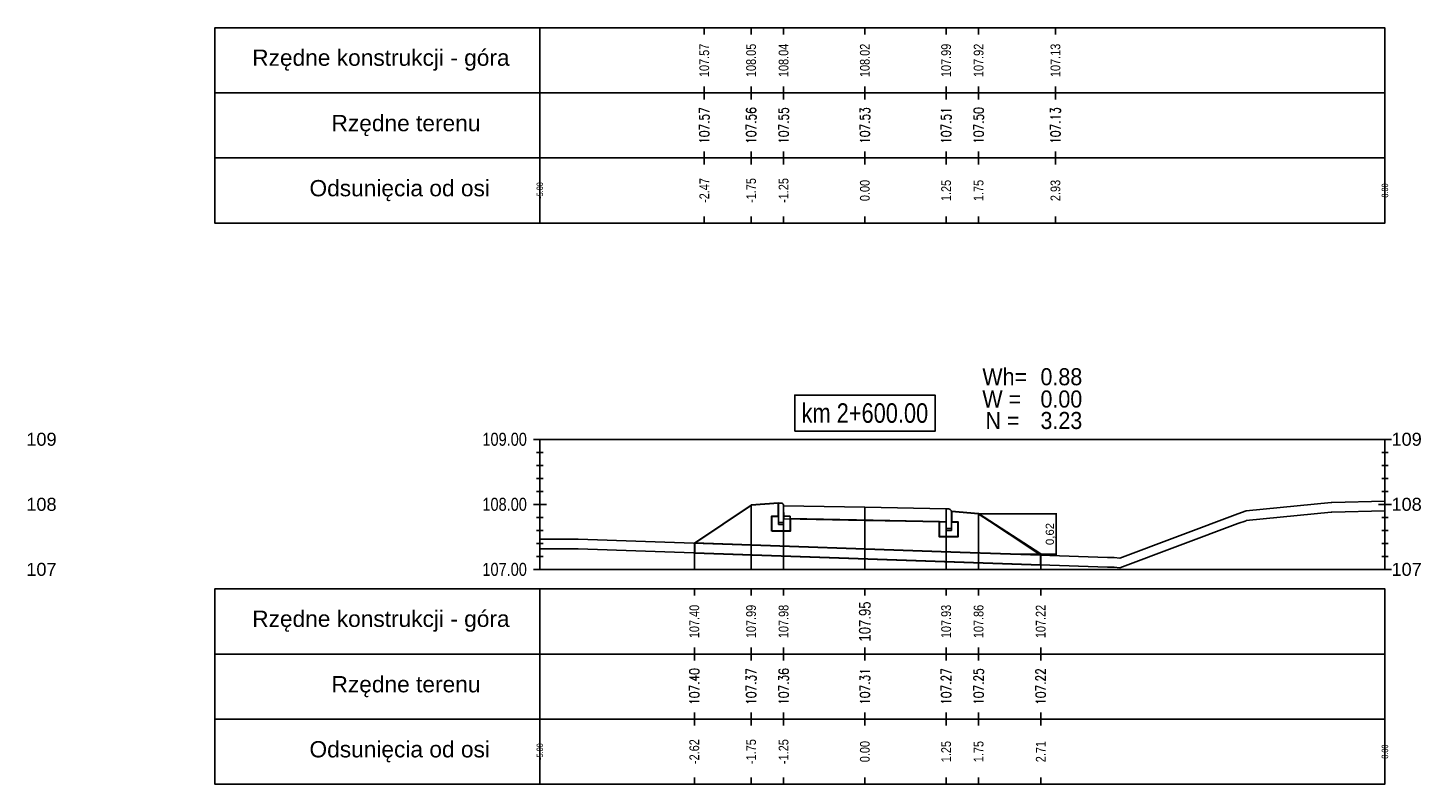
# Model space of a CAD drawing. Extents: x 7537626 to 7538805, y 5722894 to 5725486.
# Tile 32 of 105: x 7538237 to 7538258, y 5725387 to 5725398. Entities that reach past the tile are written whole.
import ezdxf

# ---------------------------------------------------------------- set-up
doc = ezdxf.new("R2010")
doc.units = 0
doc.header["$PDMODE"] = 35
doc.header["$PDSIZE"] = 0.3
for name, color, linetype in [('C-DROGI-PROFILE', 7, 'Continuous'), ('C-DROGI-PROFILE-ETYKIETY', 7, 'Continuous'), ('C-DROGI-PRZEKROJE-ETYKIETY', 7, 'Continuous'), ('C-POPRZECZKA-przekrój', 2, 'Continuous'), ('C-POPRZECZKA-widok', 1, 'Continuous')]:
    doc.layers.add(name, color=color, linetype=linetype)
for name, color, linetype, true_color in [('C-humus', 7, 'Continuous', 0x003df5), ('C-Teren', 7, 'Continuous', 0x008521), ('poprzeczki', 7, 'Continuous', 0x0000d6)]:
    doc.layers.add(name, color=color, linetype=linetype, true_color=true_color)
doc.layers.add('D-1.pow. hum.', color=7, linetype='Continuous', lineweight=30, plot=False)
doc.layers.add('D-3.nasyp', color=4, linetype='Continuous', lineweight=30, plot=False)
doc.layers.add('D-roboty-ziemne-opis', color=2, linetype='Continuous', lineweight=30)
doc.styles.add('2mm08', font='arial.ttf', dxfattribs={"width": 0.8})
doc.styles.add('opis_50', font='arial.ttf', dxfattribs={"height": 0.125})
doc.styles.get("Standard").update_dxf_attribs({"font": 'arial.ttf'})
doc.dimstyles.new('OPIS_50', dxfattribs={"dimscale": 0.5, "dimtxt": 0.125, "dimasz": 0.25, "dimexe": 0.1, "dimexo": 0.15, "dimgap": 0.1, "dimtad": 1, "dimzin": 0, "dimtxsty": 'opis_50', "dimblk": 'ARCHTICK', "dimcen": 0.15, "dimdle": 0.1, "dimaunit": 2, "dimadec": 4, "dimazin": 0, "dimtfac": 1, "dimtmove": 0, "dimatfit": 3, "dimfxl": 1, "dimarcsym": 0})

# ---------------------------------------------------------------- blocks, each defined once
blk = doc.blocks.new('_ArchTick')
at = {"color": 0, "linetype": 'ByBlock', "const_width": 0.15}
blk.add_lwpolyline([(-0.5, -0.5), (0.5, 0.5)], dxfattribs=at)
blk = doc.blocks.new('*D126')
at = {"layer": 'Defpoints', "color": 0, "transparency": 16777216}
for p in [(7538251.328, 5725390.945), (7538251.858, 5725390.323), (7538252.519, 5725390.323)]:
    blk.add_point(p, dxfattribs=at)
at = {"layer": 'poprzeczki', "color": 0, "lineweight": -2, "transparency": 16777216}
for p, q in [((7538251.343, 5725390.945), (7538252.529, 5725390.945)), ((7538252.519, 5725390.955), (7538252.519, 5725390.313)), ((7538251.873, 5725390.323), (7538252.529, 5725390.323))]:
    blk.add_line(p, q, dxfattribs=at)
at = {"layer": 'poprzeczki', "color": 0, "lineweight": -2, "transparency": 16777216, "xscale": 0.025, "yscale": 0.025, "zscale": 0.025}
for p, rotation in [((7538252.519, 5725390.945), 90), ((7538252.519, 5725390.323), 270)]:
    blk.add_blockref('_ArchTick', p, dxfattribs=dict(at, rotation=rotation))
at = {"layer": 'poprzeczki', "color": 0, "transparency": 16777216, "insert": (7538252.434, 5725390.634), "char_height": 0.125, "attachment_point": 5, "rotation": 90, "style": 'opis_50'}
blk.add_mtext('0,62', dxfattribs=at)

msp = doc.modelspace()

# ---------------------------------------------------------------- linework, layer by layer
at = {"layer": 'C-DROGI-PROFILE', "color": 7, "linetype": 'Continuous', "lineweight": -3}
for p, q in [((7538247.108, 5725398.414), (7538247.108, 5725398.314)), ((7538247.828, 5725398.414), (7538247.828, 5725398.314)), ((7538248.328, 5725398.414), (7538248.328, 5725398.314)), ((7538249.578, 5725398.414), (7538249.578, 5725398.314)), ((7538250.828, 5725398.414), (7538250.828, 5725398.314)), ((7538251.328, 5725398.414), (7538251.328, 5725398.314)), ((7538252.51, 5725398.414), (7538252.51, 5725398.314)), ((7538247.108, 5725397.414), (7538247.108, 5725397.514)), ((7538247.108, 5725397.414), (7538247.108, 5725397.314)), ((7538247.828, 5725397.414), (7538247.828, 5725397.514)), ((7538247.828, 5725397.414), (7538247.828, 5725397.314)), ((7538248.328, 5725397.414), (7538248.328, 5725397.514)), ((7538248.328, 5725397.414), (7538248.328, 5725397.314)), ((7538249.578, 5725397.414), (7538249.578, 5725397.514)), ((7538249.578, 5725397.414), (7538249.578, 5725397.314)), ((7538250.828, 5725397.414), (7538250.828, 5725397.514)), ((7538250.828, 5725397.414), (7538250.828, 5725397.314)), ((7538251.328, 5725397.414), (7538251.328, 5725397.514)), ((7538251.328, 5725397.414), (7538251.328, 5725397.314)), ((7538252.51, 5725397.414), (7538252.51, 5725397.514)), ((7538252.51, 5725397.414), (7538252.51, 5725397.314)), ((7538247.108, 5725396.414), (7538247.108, 5725396.514)), ((7538247.828, 5725396.414), (7538247.828, 5725396.514)), ((7538248.328, 5725396.414), (7538248.328, 5725396.514)), ((7538249.578, 5725396.414), (7538249.578, 5725396.514)), ((7538250.828, 5725396.414), (7538250.828, 5725396.514)), ((7538251.328, 5725396.414), (7538251.328, 5725396.514)), ((7538252.51, 5725396.414), (7538252.51, 5725396.514)), ((7538247.108, 5725396.414), (7538247.108, 5725396.314)), ((7538247.828, 5725396.414), (7538247.828, 5725396.314)), ((7538248.328, 5725396.414), (7538248.328, 5725396.314)), ((7538249.578, 5725396.414), (7538249.578, 5725396.314)), ((7538250.828, 5725396.414), (7538250.828, 5725396.314)), ((7538251.328, 5725396.414), (7538251.328, 5725396.314)), ((7538252.51, 5725396.414), (7538252.51, 5725396.314)), ((7538247.108, 5725395.414), (7538247.108, 5725395.514)), ((7538247.828, 5725395.414), (7538247.828, 5725395.514)), ((7538248.328, 5725395.414), (7538248.328, 5725395.514)), ((7538249.578, 5725395.414), (7538249.578, 5725395.514)), ((7538250.828, 5725395.414), (7538250.828, 5725395.514)), ((7538251.328, 5725395.414), (7538251.328, 5725395.514)), ((7538252.51, 5725395.414), (7538252.51, 5725395.514)), ((7538246.955, 5725389.789), (7538246.955, 5725389.689)), ((7538247.828, 5725389.789), (7538247.828, 5725389.689)), ((7538248.328, 5725389.789), (7538248.328, 5725389.689)), ((7538249.578, 5725389.789), (7538249.578, 5725389.689)), ((7538250.828, 5725389.789), (7538250.828, 5725389.689)), ((7538251.328, 5725389.789), (7538251.328, 5725389.689)), ((7538252.283, 5725389.789), (7538252.283, 5725389.689)), ((7538246.955, 5725388.789), (7538246.955, 5725388.889)), ((7538247.828, 5725388.789), (7538247.828, 5725388.889)), ((7538248.328, 5725388.789), (7538248.328, 5725388.889)), ((7538249.578, 5725388.789), (7538249.578, 5725388.889)), ((7538250.828, 5725388.789), (7538250.828, 5725388.889)), ((7538251.328, 5725388.789), (7538251.328, 5725388.889)), ((7538252.283, 5725388.789), (7538252.283, 5725388.889)), ((7538246.955, 5725388.789), (7538246.955, 5725388.689)), ((7538247.828, 5725388.789), (7538247.828, 5725388.689)), ((7538248.328, 5725388.789), (7538248.328, 5725388.689)), ((7538249.578, 5725388.789), (7538249.578, 5725388.689)), ((7538250.828, 5725388.789), (7538250.828, 5725388.689)), ((7538251.328, 5725388.789), (7538251.328, 5725388.689)), ((7538252.283, 5725388.789), (7538252.283, 5725388.689)), ((7538246.955, 5725387.789), (7538246.955, 5725387.889)), ((7538246.955, 5725387.789), (7538246.955, 5725387.689)), ((7538247.828, 5725387.789), (7538247.828, 5725387.889)), ((7538247.828, 5725387.789), (7538247.828, 5725387.689)), ((7538248.328, 5725387.789), (7538248.328, 5725387.889)), ((7538248.328, 5725387.789), (7538248.328, 5725387.689)), ((7538249.578, 5725387.789), (7538249.578, 5725387.889)), ((7538249.578, 5725387.789), (7538249.578, 5725387.689)), ((7538250.828, 5725387.789), (7538250.828, 5725387.889)), ((7538250.828, 5725387.789), (7538250.828, 5725387.689)), ((7538251.328, 5725387.789), (7538251.328, 5725387.889)), ((7538251.328, 5725387.789), (7538251.328, 5725387.689)), ((7538252.283, 5725387.789), (7538252.283, 5725387.889)), ((7538252.283, 5725387.789), (7538252.283, 5725387.689)), ((7538246.955, 5725386.789), (7538246.955, 5725386.889)), ((7538247.828, 5725386.789), (7538247.828, 5725386.889)), ((7538248.328, 5725386.789), (7538248.328, 5725386.889)), ((7538249.578, 5725386.789), (7538249.578, 5725386.889)), ((7538250.828, 5725386.789), (7538250.828, 5725386.889)), ((7538251.328, 5725386.789), (7538251.328, 5725386.889)), ((7538252.283, 5725386.789), (7538252.283, 5725386.889))]:
    msp.add_line(p, q, dxfattribs=at)
at = {"layer": 'C-DROGI-PROFILE', "color": 1, "linetype": 'Continuous', "lineweight": -3}
for points in [[(7538244.578, 5725397.414), (7538244.578, 5725398.414), (7538239.578, 5725398.414), (7538239.578, 5725397.414)], [(7538244.578, 5725397.414), (7538257.578, 5725397.414), (7538257.578, 5725398.414), (7538244.578, 5725398.414)], [(7538244.578, 5725396.414), (7538244.578, 5725397.414), (7538239.578, 5725397.414), (7538239.578, 5725396.414)], [(7538244.578, 5725396.414), (7538257.578, 5725396.414), (7538257.578, 5725397.414), (7538244.578, 5725397.414)], [(7538244.578, 5725395.414), (7538244.578, 5725396.414), (7538239.578, 5725396.414), (7538239.578, 5725395.414)], [(7538244.578, 5725395.414), (7538257.578, 5725395.414), (7538257.578, 5725396.414), (7538244.578, 5725396.414)], [(7538244.578, 5725388.789), (7538244.578, 5725389.789), (7538239.578, 5725389.789), (7538239.578, 5725388.789)], [(7538244.578, 5725388.789), (7538257.578, 5725388.789), (7538257.578, 5725389.789), (7538244.578, 5725389.789)], [(7538244.578, 5725387.789), (7538244.578, 5725388.789), (7538239.578, 5725388.789), (7538239.578, 5725387.789)], [(7538244.578, 5725387.789), (7538257.578, 5725387.789), (7538257.578, 5725388.789), (7538244.578, 5725388.789)], [(7538244.578, 5725386.789), (7538244.578, 5725387.789), (7538239.578, 5725387.789), (7538239.578, 5725386.789)], [(7538244.578, 5725386.789), (7538257.578, 5725386.789), (7538257.578, 5725387.789), (7538244.578, 5725387.789)]]:
    msp.add_3dface(points, dxfattribs=at)
at = {"layer": 'C-DROGI-PRZEKROJE-ETYKIETY', "color": 1, "linetype": 'Continuous', "lineweight": -3}
for p, q in [((7538247.828, 5725391.075), (7538247.828, 5725390.089)), ((7538248.328, 5725391.069), (7538248.328, 5725390.089)), ((7538249.578, 5725391.044), (7538249.578, 5725390.089)), ((7538250.828, 5725391.019), (7538250.828, 5725390.089)), ((7538251.328, 5725390.945), (7538251.328, 5725390.089)), ((7538246.955, 5725390.494), (7538246.955, 5725390.089)), ((7538252.283, 5725390.308), (7538252.283, 5725390.089))]:
    msp.add_line(p, q, dxfattribs=at)
at = {"layer": 'C-humus'}
for p, q in [((7538255.442, 5725390.839), (7538256.752, 5725390.968)), ((7538256.752, 5725390.968), (7538256.76, 5725390.969)), ((7538256.76, 5725390.969), (7538257.578, 5725390.989)), ((7538253.501, 5725390.113), (7538255.317, 5725390.793)), ((7538255.317, 5725390.793), (7538255.441, 5725390.838)), ((7538255.441, 5725390.838), (7538255.442, 5725390.839)), ((7538244.578, 5725390.406), (7538245.169, 5725390.406)), ((7538245.169, 5725390.406), (7538253.31, 5725390.123)), ((7538253.31, 5725390.123), (7538253.412, 5725390.122)), ((7538253.412, 5725390.122), (7538253.501, 5725390.113))]:
    msp.add_line(p, q, dxfattribs=at)
at = {"layer": 'C-POPRZECZKA-przekrój', "color": 2, "linetype": 'Continuous', "lineweight": -3}
for p, q in [((7538246.955, 5725390.494), (7538247.828, 5725391.075)), ((7538247.828, 5725391.075), (7538248.248, 5725391.109)), ((7538248.288, 5725391.109), (7538248.248, 5725391.109)), ((7538248.248, 5725391.109), (7538248.248, 5725390.779)), ((7538248.293, 5725391.108), (7538248.288, 5725391.109)), ((7538248.302, 5725391.106), (7538248.293, 5725391.108)), ((7538248.31, 5725391.102), (7538248.302, 5725391.106)), ((7538248.316, 5725391.097), (7538248.31, 5725391.102)), ((7538248.32, 5725391.092), (7538248.316, 5725391.097)), ((7538248.325, 5725391.084), (7538248.32, 5725391.092)), ((7538248.327, 5725391.076), (7538248.325, 5725391.084)), ((7538248.328, 5725391.069), (7538248.327, 5725391.076)), ((7538248.328, 5725391.069), (7538249.578, 5725391.044)), ((7538248.328, 5725391.069), (7538248.329, 5725390.869)), ((7538248.328, 5725390.779), (7538248.328, 5725391.069)), ((7538248.328, 5725391.069), (7538248.328, 5725390.909)), ((7538249.578, 5725390.844), (7538249.578, 5725391.044)), ((7538249.578, 5725391.044), (7538250.828, 5725391.019)), ((7538250.828, 5725391.019), (7538250.827, 5725390.819)), ((7538250.868, 5725391.019), (7538250.828, 5725391.019)), ((7538250.828, 5725391.019), (7538250.828, 5725390.689)), ((7538250.873, 5725391.018), (7538250.868, 5725391.019)), ((7538250.882, 5725391.016), (7538250.873, 5725391.018)), ((7538250.89, 5725391.012), (7538250.882, 5725391.016)), ((7538250.896, 5725391.007), (7538250.89, 5725391.012)), ((7538250.9, 5725391.002), (7538250.896, 5725391.007)), ((7538250.905, 5725390.994), (7538250.9, 5725391.002)), ((7538250.907, 5725390.986), (7538250.905, 5725390.994)), ((7538250.908, 5725390.979), (7538250.907, 5725390.986)), ((7538250.908, 5725390.689), (7538250.908, 5725390.979)), ((7538250.908, 5725390.979), (7538250.908, 5725390.819)), ((7538250.908, 5725390.979), (7538251.328, 5725390.945)), ((7538251.328, 5725390.945), (7538252.283, 5725390.308)), ((7538248.148, 5725390.679), (7538248.148, 5725390.909)), ((7538248.148, 5725390.909), (7538248.248, 5725390.909)), ((7538248.248, 5725390.909), (7538248.248, 5725390.809)), ((7538248.248, 5725390.809), (7538248.328, 5725390.809)), ((7538248.248, 5725390.779), (7538248.328, 5725390.779)), ((7538248.328, 5725390.909), (7538248.428, 5725390.909)), ((7538248.329, 5725390.869), (7538249.578, 5725390.844)), ((7538248.428, 5725390.909), (7538248.428, 5725390.679)), ((7538249.578, 5725390.844), (7538250.827, 5725390.819)), ((7538250.728, 5725390.589), (7538250.728, 5725390.819)), ((7538250.728, 5725390.819), (7538250.828, 5725390.819)), ((7538250.828, 5725390.819), (7538250.828, 5725390.719)), ((7538250.908, 5725390.819), (7538251.008, 5725390.819)), ((7538251.008, 5725390.819), (7538251.008, 5725390.589)), ((7538248.428, 5725390.679), (7538248.148, 5725390.679)), ((7538251.008, 5725390.589), (7538250.728, 5725390.589)), ((7538250.828, 5725390.719), (7538250.908, 5725390.719)), ((7538250.828, 5725390.689), (7538250.908, 5725390.689))]:
    msp.add_line(p, q, dxfattribs=at)
at = {"layer": 'C-POPRZECZKA-widok', "color": 1, "linetype": 'Continuous', "lineweight": -3}
for p, q in [((7538244.478, 5725392.089), (7538257.678, 5725392.089)), ((7538244.578, 5725390.089), (7538244.578, 5725392.089)), ((7538257.578, 5725390.089), (7538257.578, 5725392.089)), ((7538244.528, 5725391.889), (7538244.628, 5725391.889)), ((7538257.528, 5725391.889), (7538257.628, 5725391.889)), ((7538244.528, 5725391.689), (7538244.628, 5725391.689)), ((7538257.528, 5725391.689), (7538257.628, 5725391.689)), ((7538244.528, 5725391.489), (7538244.628, 5725391.489)), ((7538257.528, 5725391.489), (7538257.628, 5725391.489)), ((7538244.528, 5725391.289), (7538244.628, 5725391.289)), ((7538257.528, 5725391.289), (7538257.628, 5725391.289)), ((7538244.478, 5725391.089), (7538244.678, 5725391.089)), ((7538244.528, 5725391.089), (7538244.628, 5725391.089)), ((7538257.478, 5725391.089), (7538257.678, 5725391.089)), ((7538257.528, 5725391.089), (7538257.628, 5725391.089)), ((7538244.528, 5725390.889), (7538244.628, 5725390.889)), ((7538257.528, 5725390.889), (7538257.628, 5725390.889)), ((7538244.528, 5725390.689), (7538244.628, 5725390.689)), ((7538257.528, 5725390.689), (7538257.628, 5725390.689)), ((7538244.528, 5725390.489), (7538244.628, 5725390.489)), ((7538257.528, 5725390.489), (7538257.628, 5725390.489)), ((7538244.478, 5725390.089), (7538257.678, 5725390.089)), ((7538244.528, 5725390.289), (7538244.628, 5725390.289)), ((7538257.528, 5725390.289), (7538257.628, 5725390.289))]:
    msp.add_line(p, q, dxfattribs=at)
at = {"layer": 'C-POPRZECZKA-widok', "color": 3, "linetype": 'Continuous', "lineweight": -3}
msp.add_3dface([(7538248.498, 5725392.214), (7538250.658, 5725392.214), (7538250.658, 5725392.77), (7538248.498, 5725392.77)], dxfattribs=at)
at = {"layer": 'C-Teren'}
for p, q in [((7538253.501, 5725390.263), (7538255.317, 5725390.943)), ((7538255.317, 5725390.943), (7538255.441, 5725390.988)), ((7538255.441, 5725390.988), (7538255.442, 5725390.989)), ((7538255.442, 5725390.989), (7538256.752, 5725391.118)), ((7538256.752, 5725391.118), (7538256.76, 5725391.119)), ((7538256.76, 5725391.119), (7538257.578, 5725391.139)), ((7538244.578, 5725390.556), (7538245.169, 5725390.556)), ((7538245.169, 5725390.556), (7538253.31, 5725390.273)), ((7538253.31, 5725390.273), (7538253.412, 5725390.272)), ((7538253.412, 5725390.272), (7538253.501, 5725390.263))]:
    msp.add_line(p, q, dxfattribs=at)
at = {"layer": 'D-1.pow. hum.'}
msp.add_lwpolyline([(7538246.955, 5725390.494), (7538246.955, 5725390.344), (7538250.22, 5725390.23), (7538252.283, 5725390.158), (7538252.283, 5725390.308), (7538251.042, 5725390.351), (7538246.955, 5725390.494)], dxfattribs=at)
at = {"layer": 'D-3.nasyp'}
msp.add_lwpolyline([(7538248.148, 5725390.679), (7538248.148, 5725390.909), (7538248.248, 5725390.909), (7538248.248, 5725391.109), (7538247.828, 5725391.075), (7538246.955, 5725390.494), (7538246.955, 5725390.344), (7538252.283, 5725390.158), (7538252.283, 5725390.323), (7538251.328, 5725390.945), (7538250.908, 5725390.979), (7538250.908, 5725390.819), (7538251.008, 5725390.819), (7538251.008, 5725390.589), (7538250.728, 5725390.589), (7538250.728, 5725390.819), (7538248.431, 5725390.867), (7538248.428, 5725390.679), (7538248.148, 5725390.679)], dxfattribs=at)

# ---------------------------------------------------------------- texts
at = {"layer": 'C-DROGI-PROFILE', "color": 2}
for s, p in [('Rzędne konstrukcji - góra', (7538240.153, 5725397.831)), ('Rzędne terenu', (7538241.373, 5725396.825)), ('Odsunięcia od osi', (7538241.034, 5725395.825)), ('Rzędne konstrukcji - góra', (7538240.153, 5725389.206)), ('Rzędne terenu', (7538241.373, 5725388.2)), ('Odsunięcia od osi', (7538241.034, 5725387.2))]:
    msp.add_text(s, height=0.25, dxfattribs=at).set_placement(p)
at = {"layer": 'C-DROGI-PROFILE-ETYKIETY', "color": 1, "linetype": 'Continuous', "lineweight": -3, "attachment_point": 5, "rotation": 90, "style": '2mm08'}
for s, insert, char_height in [('108.04', (7538248.328, 5725397.914), 0.15), ('107.57', (7538247.108, 5725397.914), 0.15), ('108.05', (7538247.828, 5725397.914), 0.15), ('108.02', (7538249.578, 5725397.914), 0.15), ('107.99', (7538250.828, 5725397.914), 0.15), ('107.92', (7538251.328, 5725397.914), 0.15), ('107.13', (7538252.51, 5725397.914), 0.15), ('{\\Fsimplex.shx|c238;107.57}', (7538247.108, 5725396.914), 0.15), ('{\\Fsimplex.shx|c238;107.56}', (7538247.828, 5725396.914), 0.15), ('{\\Fsimplex.shx|c238;107.55}', (7538248.328, 5725396.914), 0.15), ('{\\Fsimplex.shx|c238;107.53}', (7538249.578, 5725396.914), 0.15), ('{\\Fsimplex.shx|c238;107.51}', (7538250.828, 5725396.914), 0.15), ('{\\Fsimplex.shx|c238;107.50}', (7538251.328, 5725396.914), 0.15), ('{\\Fsimplex.shx|c238;107.13}', (7538252.51, 5725396.914), 0.15), ('-2.47', (7538247.108, 5725395.914), 0.15), ('-1.75', (7538247.828, 5725395.914), 0.15), ('-1.25', (7538248.328, 5725395.914), 0.15), ('0.00', (7538249.578, 5725395.914), 0.15), ('1.25', (7538250.828, 5725395.914), 0.15), ('1.75', (7538251.328, 5725395.914), 0.15), ('2.93', (7538252.51, 5725395.914), 0.15), ('107.40', (7538246.955, 5725389.289), 0.15), ('107.99', (7538247.828, 5725389.289), 0.15), ('107.98', (7538248.328, 5725389.289), 0.15), ('107.95', (7538249.578, 5725389.289), 0.18), ('107.93', (7538250.828, 5725389.289), 0.15), ('107.86', (7538251.328, 5725389.289), 0.15), ('107.22', (7538252.283, 5725389.289), 0.15), ('{\\Fsimplex.shx|c238;107.40}', (7538246.955, 5725388.289), 0.15), ('{\\Fsimplex.shx|c238;107.37}', (7538247.828, 5725388.289), 0.15), ('{\\Fsimplex.shx|c238;107.36}', (7538248.328, 5725388.289), 0.15), ('{\\Fsimplex.shx|c238;107.31}', (7538249.578, 5725388.289), 0.15), ('{\\Fsimplex.shx|c238;107.27}', (7538250.828, 5725388.289), 0.15), ('{\\Fsimplex.shx|c238;107.25}', (7538251.328, 5725388.289), 0.15), ('{\\Fsimplex.shx|c238;107.22}', (7538252.283, 5725388.289), 0.15), ('-2.62', (7538246.955, 5725387.289), 0.15), ('-1.75', (7538247.828, 5725387.289), 0.15), ('-1.25', (7538248.328, 5725387.289), 0.15), ('0.00', (7538249.578, 5725387.289), 0.15), ('1.25', (7538250.828, 5725387.289), 0.15), ('1.75', (7538251.328, 5725387.289), 0.15), ('2.71', (7538252.283, 5725387.289), 0.15)]:
    msp.add_mtext(s, dxfattribs=dict(at, insert=insert, char_height=char_height))
at = {"layer": 'C-DROGI-PROFILE-ETYKIETY', "color": 7, "linetype": 'Continuous', "lineweight": -3, "char_height": 0.1, "attachment_point": 5, "rotation": 90, "style": '2mm08'}
for s, insert in [('-5.00', (7538244.578, 5725395.914)), ('8.00', (7538257.578, 5725395.914)), ('-5.00', (7538244.578, 5725387.289)), ('8.00', (7538257.578, 5725387.289))]:
    msp.add_mtext(s, dxfattribs=dict(at, insert=insert))
at = {"layer": 'C-POPRZECZKA-widok', "color": 3, "linetype": 'Continuous', "lineweight": -3, "insert": (7538249.578, 5725392.339), "char_height": 0.3, "attachment_point": 8, "style": '2mm08'}
msp.add_mtext('km 2+600.00', dxfattribs=at)
at = {"layer": 'C-POPRZECZKA-widok', "color": 1, "linetype": 'Continuous', "lineweight": -3, "char_height": 0.2, "attachment_point": 4}
for s, insert in [('109', (7538236.678, 5725392.089)), ('109', (7538257.678, 5725392.089)), ('108', (7538236.678, 5725391.089)), ('108', (7538257.678, 5725391.089)), ('107', (7538236.678, 5725390.089)), ('107', (7538257.678, 5725390.089))]:
    msp.add_mtext(s, dxfattribs=dict(at, insert=insert))
at = {"layer": 'C-POPRZECZKA-widok', "color": 1, "linetype": 'Continuous', "lineweight": -3, "char_height": 0.2, "attachment_point": 6, "style": '2mm08'}
for s, insert in [('109.00', (7538244.378, 5725392.089)), ('108.00', (7538244.378, 5725391.089)), ('107.00', (7538244.378, 5725390.089))]:
    msp.add_mtext(s, dxfattribs=dict(at, insert=insert))
at = {"layer": 'D-roboty-ziemne-opis', "lineweight": 25, "width": 0.9}
for s, p in [('Wh=', (7538251.385, 5725392.92)), ('0.88', (7538252.279, 5725392.92)), ('W =', (7538251.385, 5725392.578)), ('0.00', (7538252.279, 5725392.578)), ('N =', (7538251.433, 5725392.248)), ('3.23', (7538252.279, 5725392.248))]:
    msp.add_text(s, height=0.2625, dxfattribs=at).set_placement(p)

# ---------------------------------------------------------------- dimensions: what is measured, and where the dimension line sits
at = {"layer": 'poprzeczki'}
dim = msp.add_linear_dim(base=(7538252.519, 5725390.323), p1=(7538251.328, 5725390.945), p2=(7538251.858, 5725390.323), angle=90, dimstyle='OPIS_50', override={"dimscale": 0.1}, dxfattribs=at)
dim.commit()
dim.dimension.update_dxf_attribs({"geometry": '*D126', "text_midpoint": (7538252.434, 5725390.634)})

doc.saveas('drawing.dxf')
